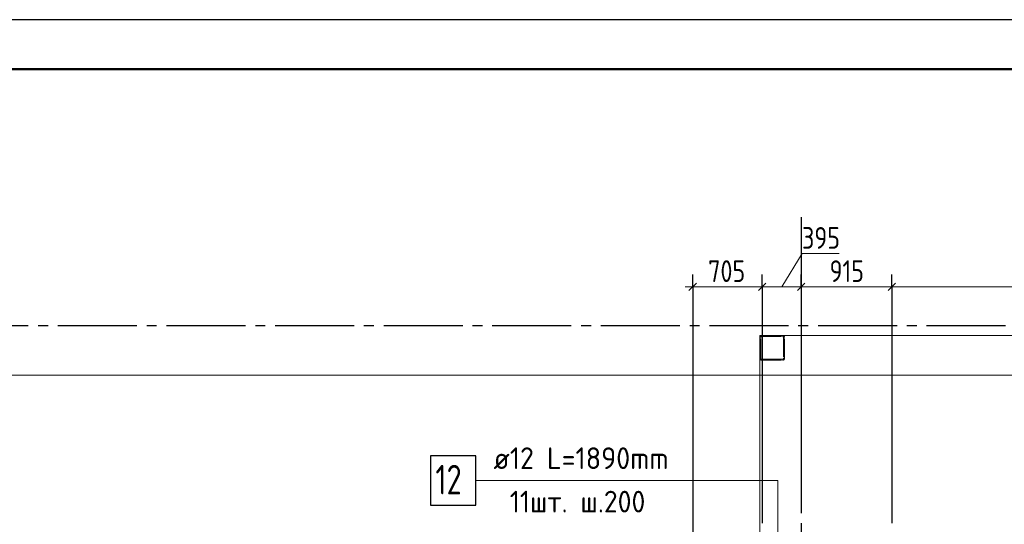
# Model space of a CAD drawing. Header units: millimetres. Extents: x 0 to 61017, y 0 to 42000.
# Tile 21 of 30: x 26922 to 36897, y 36888 to 42000. Entities that reach past the tile are written whole.
import ezdxf

# ---------------------------------------------------------------- set-up
doc = ezdxf.new("R2010")
doc.units = ezdxf.units.MM
doc.linetypes.add('______2', pattern=[270, 200, -70])
doc.linetypes.add('______5', pattern=[1100, 800, -100, 100, -100])
for name, color, linetype, lineweight in [('Standard', 7, 'Continuous', 25), ('ДОП Верх по Х', 7, 'Continuous', 25), ('Оси', 40, '______5', 18), ('Позиционная метка номер позиции', 7, 'Continuous', 13)]:
    doc.layers.add(name, color=color, linetype=linetype, lineweight=lineweight)
doc.layers.add('ЖБ Перекрытие верхний уровень', color=7, linetype='Continuous', lineweight=25, true_color=0xe0e0ff)
doc.layers.add('ЖБ Стена верхний уровень', color=7, linetype='Continuous', lineweight=25, true_color=0x006e00)
doc.styles.add('GOST 2.304-81', font='txt')
doc.styles.add('ISOCPEUR', font='txt')

msp = doc.modelspace()

# ---------------------------------------------------------------- hatches: boundary and pattern name
at = {"layer": 'ЖБ Стена верхний уровень', "linetype": 'Continuous', "lineweight": 18, "transparency": 33554687}
for points in [[(34420, 38746.6), (34423.4, 38743.1), (34420, 38739.7)], [(34660, 38586.6), (34663.5, 38583.1), (34660, 38579.7)]]:
    msp.add_hatch(color=7, dxfattribs=at).paths.add_polyline_path(points, flags=16)

# ---------------------------------------------------------------- linework, layer by layer
at = {"layer": 'Standard', "color": 7, "linetype": 'Continuous', "lineweight": 13, "transparency": 33554687}
for p, q in [((34642.5, 39292.4), (34847.6, 39629.5)), ((34847.6, 39629.5), (35222.8, 39629.5)), ((33740, 39292.4), (33665, 39292.4)), ((34445, 39292.4), (33740, 39292.4)), ((34840, 39292.4), (34445, 39292.4)), ((35757, 39292.4), (34840, 39292.4)), ((38760, 39292.4), (35757, 39292.4))]:
    msp.add_line(p, q, dxfattribs=at)
at = {"layer": 'Standard', "color": 251, "linetype": 'Continuous', "lineweight": -3, "true_color": 0x656565, "transparency": 33554687}
for p, q in [((33740, 39292.4), (33740, 39417.4)), ((34445, 39292.4), (34445, 39417.4)), ((34840, 39292.4), (34840, 39417.4)), ((35757, 39292.4), (35757, 39417.4)), ((33740, 39292.4), (33740, 39167.4)), ((33740, 39292.4), (33740, 34500)), ((34445, 39292.4), (34445, 39167.4)), ((34445, 39292.4), (34445, 36900)), ((34840, 39292.4), (34840, 39167.4)), ((34840, 39292.4), (34840, 37769.5)), ((35757, 39292.4), (35757, 39167.4)), ((35757, 39292.4), (35757, 36900))]:
    msp.add_line(p, q, dxfattribs=at)
at = {"layer": 'Standard', "color": 7, "linetype": 'Continuous', "lineweight": 25, "transparency": 33554687}
for p, q in [((33777.5, 39329.9), (33702.5, 39254.9)), ((34482.5, 39329.9), (34407.5, 39254.9)), ((34877.5, 39329.9), (34802.5, 39254.9)), ((35794.5, 39329.9), (35719.5, 39254.9))]:
    msp.add_line(p, q, dxfattribs=at)
at = {"layer": 'Standard', "color": 7, "linetype": 'Continuous', "lineweight": 13, "transparency": 33554687}
msp.add_lwpolyline([(0, 0), (59400, 0), (59400, 42000), (0, 42000), (0, 0)], close=True, dxfattribs=at)
for points in [[(0, 42000), (0, 0), (59400, 0), (59400, 42000), (0, 42000)], [(59400, 42000), (0, 42000), (0, 0), (59400, 0), (59400, 42000)], [(59400, 42000), (0, 42000), (0, 0), (59400, 0), (59400, 42000)]]:
    msp.add_lwpolyline(points, dxfattribs=at)
at = {"layer": 'Standard', "color": 7, "linetype": 'Continuous', "lineweight": 25, "transparency": 33554687}
msp.add_lwpolyline([(0, 42000), (0, 0), (59400, 0), (59400, 42000), (0, 42000)], dxfattribs=at)
at = {"layer": 'Standard', "color": 7, "linetype": 'Continuous', "lineweight": 50, "transparency": 33554687}
msp.add_lwpolyline([(2000, 41500), (58900, 41500), (58900, 500), (2000, 500), (2000, 41500)], close=True, dxfattribs=at)
at = {"layer": 'Standard', "color": 254, "linetype": 'Continuous', "lineweight": 18, "true_color": 0xc4c4ff, "transparency": 33554687}
msp.add_lwpolyline([(7031, 20600), (49449, 20600), (49449, 38400), (7031, 38400), (7031, 20600)], dxfattribs=at)
at = {"layer": 'ДОП Верх по Х', "color": 7, "linetype": 'Continuous', "lineweight": 13, "transparency": 33554687}
msp.add_line((31701.9, 37330), (33743.9, 37330), dxfattribs=at)
at = {"layer": 'ДОП Верх по Х', "color": 7, "linetype": 'Continuous', "lineweight": 25, "transparency": 33554687}
msp.add_lwpolyline([(31083.9, 37080), (31543.9, 37080), (31543.9, 37580), (31083.9, 37580), (31083.9, 37080)], dxfattribs=at)
at = {"layer": 'ЖБ Перекрытие верхний уровень', "color": 7, "linetype": 'Continuous', "lineweight": 18, "transparency": 33554687}
for p, q in [((43100, 38800), (34420, 38800)), ((34420, 38800), (34420, 34830))]:
    msp.add_line(p, q, dxfattribs=at)
at = {"layer": 'ЖБ Стена верхний уровень', "color": 251, "linetype": '______2', "lineweight": 13, "true_color": 0x656565, "transparency": 33554687}
for p, q in [((34436.5, 38799.7), (34433.2, 38798.8)), ((34440, 38800), (34436.5, 38799.7)), ((34650, 38800), (34440, 38800)), ((34653.5, 38799.7), (34650, 38800)), ((34656.8, 38798.8), (34653.5, 38799.7)), ((34420.3, 38783.5), (34420, 38780)), ((34420, 38780), (34420, 38570)), ((34421.2, 38786.8), (34420.3, 38783.5)), ((34422.7, 38790), (34421.2, 38786.8)), ((34424.7, 38792.9), (34422.7, 38790)), ((34427.1, 38795.3), (34424.7, 38792.9)), ((34430, 38797.3), (34427.1, 38795.3)), ((34433.2, 38798.8), (34430, 38797.3)), ((34430, 38780), (34430.1, 38781.7)), ((34430, 38570), (34430, 38780)), ((34430.1, 38781.7), (34430.6, 38783.4)), ((34430.6, 38783.4), (34431.3, 38785)), ((34431.3, 38785), (34432.3, 38786.4)), ((34432.3, 38786.4), (34433.6, 38787.7)), ((34433.6, 38787.7), (34435, 38788.7)), ((34435, 38788.7), (34436.6, 38789.4)), ((34436.6, 38789.4), (34438.3, 38789.8)), ((34438.3, 38789.8), (34440, 38790)), ((34440, 38790), (34650, 38790)), ((34650, 38790), (34651.7, 38789.8)), ((34651.7, 38789.8), (34653.4, 38789.4)), ((34653.4, 38789.4), (34655, 38788.7)), ((34655, 38788.7), (34656.4, 38787.7)), ((34656.4, 38787.7), (34657.7, 38786.4)), ((34660, 38797.3), (34656.8, 38798.8)), ((34657.7, 38786.4), (34658.7, 38785)), ((34658.7, 38785), (34659.4, 38783.4)), ((34659.4, 38783.4), (34659.9, 38781.7)), ((34659.9, 38781.7), (34660, 38780)), ((34662.9, 38795.3), (34660, 38797.3)), ((34660, 38780), (34660, 38570)), ((34665.3, 38792.9), (34662.9, 38795.3)), ((34667.3, 38790), (34665.3, 38792.9)), ((34668.8, 38786.8), (34667.3, 38790)), ((34669.7, 38783.5), (34668.8, 38786.8)), ((34670, 38780), (34669.7, 38783.5)), ((34670, 38570), (34670, 38780)), ((34420, 38570), (34420.3, 38566.5)), ((34420.3, 38566.5), (34421.2, 38563.2)), ((34421.2, 38563.2), (34422.7, 38560)), ((34422.7, 38560), (34424.7, 38557.1)), ((34424.7, 38557.1), (34427.1, 38554.7)), ((34427.1, 38554.7), (34430, 38552.7)), ((34430.1, 38568.3), (34430, 38570)), ((34430, 38552.7), (34433.2, 38551.2)), ((34430.6, 38566.6), (34430.1, 38568.3)), ((34431.3, 38565), (34430.6, 38566.6)), ((34432.3, 38563.6), (34431.3, 38565)), ((34433.6, 38562.3), (34432.3, 38563.6)), ((34433.2, 38551.2), (34436.5, 38550.3)), ((34435, 38561.3), (34433.6, 38562.3)), ((34436.6, 38560.6), (34435, 38561.3)), ((34436.5, 38550.3), (34440, 38550)), ((34438.3, 38560.2), (34436.6, 38560.6)), ((34440, 38560), (34438.3, 38560.2)), ((34650, 38560), (34440, 38560)), ((34440, 38550), (34650, 38550)), ((34651.7, 38560.2), (34650, 38560)), ((34650, 38550), (34653.5, 38550.3)), ((34653.4, 38560.6), (34651.7, 38560.2)), ((34655, 38561.3), (34653.4, 38560.6)), ((34653.5, 38550.3), (34656.8, 38551.2)), ((34656.4, 38562.3), (34655, 38561.3)), ((34657.7, 38563.6), (34656.4, 38562.3)), ((34656.8, 38551.2), (34660, 38552.7)), ((34658.7, 38565), (34657.7, 38563.6)), ((34659.4, 38566.6), (34658.7, 38565)), ((34659.9, 38568.3), (34659.4, 38566.6)), ((34660, 38570), (34659.9, 38568.3)), ((34660, 38552.7), (34662.9, 38554.7)), ((34662.9, 38554.7), (34665.3, 38557.1)), ((34665.3, 38557.1), (34667.3, 38560)), ((34667.3, 38560), (34668.8, 38563.2)), ((34668.8, 38563.2), (34669.7, 38566.5)), ((34669.7, 38566.5), (34670, 38570))]:
    msp.add_line(p, q, dxfattribs=at)
at = {"layer": 'ЖБ Стена верхний уровень', "color": 9, "linetype": 'Continuous', "lineweight": 18, "true_color": 0xc7c7c7, "transparency": 33554687}
for p, q in [((34440.1, 38800), (34450.1, 38790)), ((34520.1, 38800), (34530.1, 38790)), ((34600.1, 38800), (34610.1, 38790)), ((34660, 38740.1), (34670, 38730.1)), ((34420, 38660.1), (34430, 38650.1)), ((34660, 38660.1), (34670, 38650.1)), ((34420, 38580.1), (34430, 38570.1)), ((34440.1, 38560), (34450.1, 38550)), ((34530.1, 38550), (34520.1, 38560)), ((34600.1, 38560), (34610.1, 38550))]:
    msp.add_line(p, q, dxfattribs=at)
at = {"layer": 'Оси', "color": 8, "linetype": '______5', "lineweight": -3, "transparency": 33554687}
for p, q in [((34840, 40000), (34840, 15970)), ((43510, 38900), (3600, 38900))]:
    msp.add_line(p, q, dxfattribs=at)
at = {"layer": 'Позиционная метка номер позиции', "color": 7, "linetype": 'Continuous', "lineweight": 13, "transparency": 33554687}
msp.add_lwpolyline([(35131, 35800), (34601, 36330), (34601, 37330), (31543.9, 37330)], dxfattribs=at)

# ---------------------------------------------------------------- texts
at = {"layer": 'Standard', "color": 7, "linetype": 'Continuous', "lineweight": 25, "transparency": 33554687, "char_height": 220, "attachment_point": 7, "style": 'GOST 2.304-81'}
for s, insert, width in [('395', (34847.6, 39679.5), 500.814), ('705', (33897.1, 39342.4), 516.39), ('915', (35126.5, 39342.4), 469.509)]:
    msp.add_mtext(s, dxfattribs=dict(at, insert=insert, width=width))
at = {"layer": 'ДОП Верх по Х', "color": 7, "linetype": 'Continuous', "lineweight": 13, "transparency": 33554687, "attachment_point": 7, "style": 'ISOCPEUR'}
for s, insert, char_height, width in [('\\W0.94;ø12 L=1890mm ', (31721.9, 37447.3), 220, 2104.383), ('\\W0.75;12', (31133.9, 37190), 300, 472.289), ('\\W0.93;11шт. ш.200 ', (31886.9, 37007.3), 220, 1773.346)]:
    msp.add_mtext(s, dxfattribs=dict(at, insert=insert, char_height=char_height, width=width))

doc.saveas('drawing.dxf')
